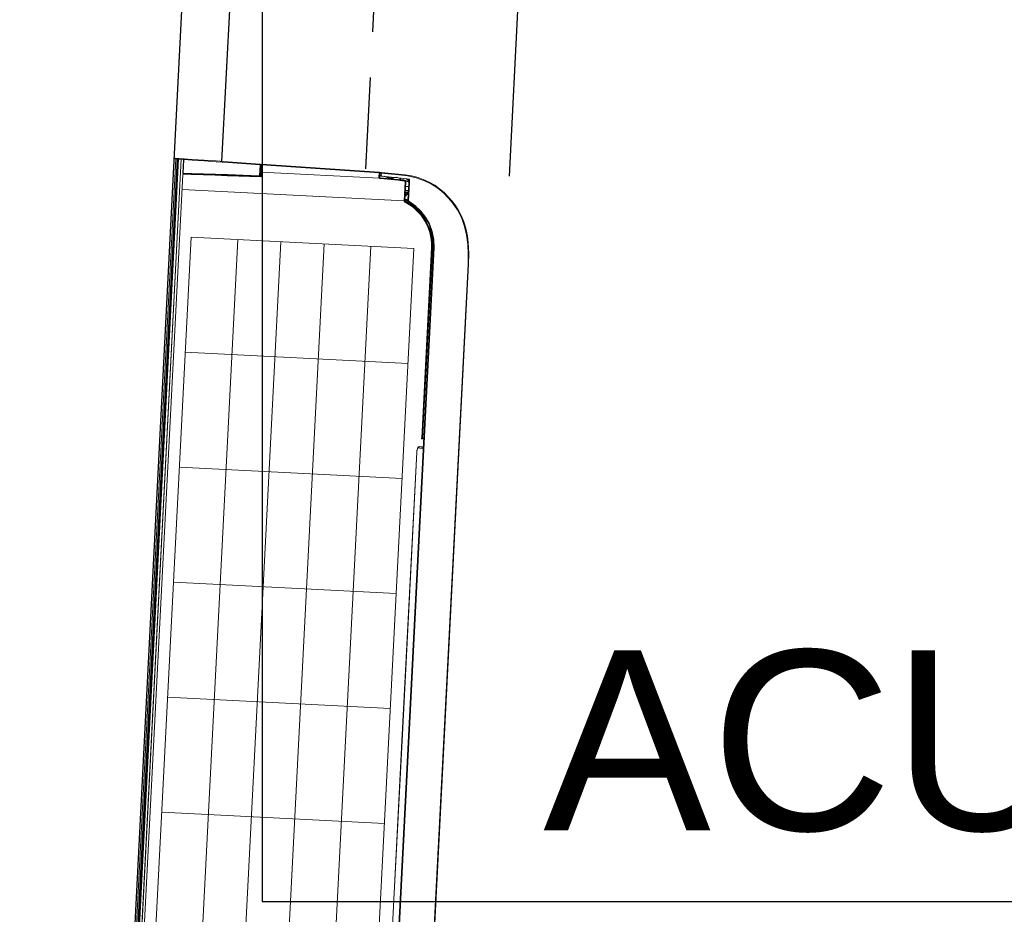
# Model space of a CAD drawing. Header units: centimetres. Extents: x -1062 to 5388, y 1642 to 2943.
# Tile 57 of 90: x 4196 to 4265, y 2503 to 2565. Entities that reach past the tile are written whole.
import ezdxf

# ---------------------------------------------------------------- set-up
doc = ezdxf.new("R2010")
doc.units = ezdxf.units.CM
doc.linetypes.add('HIDDEN', pattern=[9.525, 6.35, -3.175])
doc.layers.add('M-EQPM', color=220, linetype='Continuous', lineweight=25)
for name, color, linetype in [('M-EQPM-IDEN-nr', 5, 'Continuous'), ('M-FREON-LIQUID-NEW', 150, 'Continuous'), ('M-XREF', 252, 'Continuous'), ('P-CONDENSATE', 130, 'Continuous'), ('XREF$0$Meble', 8, 'Continuous'), ('XREF$0$Ściany-2', 8, 'Continuous')]:
    doc.layers.add(name, color=color, linetype=linetype)
doc.layers.add('M-FREON-GAS-NEW', color=240, linetype='HIDDEN', lineweight=25, true_color=0xff003f)
doc.styles.add('Arial', font='txt', dxfattribs={"height": 147.52994})

# ---------------------------------------------------------------- blocks, each defined once
blk = doc.blocks.new('A$C65818201')
at = {"lineweight": 5}
for points in [[(-415.97, 0), (415.97, 0)], [(413.97, 0), (415.97, 0)], [(415.97, 0), (416.03, 0), (416.09, -0.02), (416.13, -0.05), (416.18, -0.09), (416.22, -0.13), (416.25, -0.18), (416.26, -0.24), (416.27, -0.3)], [(415.97, -0.09), (415.97, -0.04), (415.97, -0.01), (415.97, 0)], [(415.96, -0.98), (-414.98, -0.98)], [(-414.96, -2), (415.94, -2)], [(415.93, -2.49), (-414.29, -2.49)], [(-409.11, -4.68), (-408.11, -3.91), (-406.66, -3.14), (-405.08, -2.67), (415.93, -2.51)], [(405.31, -6.5), (-408.39, -6.5)], [(415.92, -3), (-404.98, -3.15), (-406.47, -3.6), (-407.84, -4.32), (-408.34, -4.68)], [(415.89, -4.68), (-405.28, -4.68)], [(415.89, -4.84), (-405.28, -4.84)], [(395.03, -161.1), (395.03, -6.5)], [(405.61, -6.93), (405.61, -6.84), (405.59, -6.76), (405.56, -6.69), (405.53, -6.63), (405.48, -6.57), (405.43, -6.53), (405.37, -6.51), (405.31, -6.5)], [(405.89, -12.21), (405.79, -6.61)], [(406.4, -6.41), (406.34, -6.41), (406.28, -6.43), (406.23, -6.45), (406.18, -6.47), (406.14, -6.51), (406.12, -6.54), (406.1, -6.58), (406.09, -6.63)], [(406.2, -12.36), (406.09, -6.63)], [(406.4, -6.63), (406.34, -6.63), (406.28, -6.63), (406.23, -6.63), (406.18, -6.63), (406.15, -6.63), (406.12, -6.63), (406.1, -6.63), (406.09, -6.63)], [(406.4, -6.41), (415.67, -6.41)], [(406.4, -6.41), (406.4, -6.43), (406.4, -6.46), (406.4, -6.49), (406.4, -6.51), (406.4, -6.54), (406.4, -6.57), (406.4, -6.6), (406.4, -6.63)], [(406.4, -6.63), (406.5, -12.36)], [(415.67, -6.63), (406.4, -6.63)], [(415.67, -6.41), (415.71, -6.41), (415.74, -6.39), (415.78, -6.38), (415.8, -6.36), (415.83, -6.33), (415.85, -6.29), (415.86, -6.26), (415.86, -6.22)], [(415.67, -6.41), (415.67, -6.43), (415.67, -6.46), (415.67, -6.49), (415.67, -6.51), (415.67, -6.54), (415.67, -6.57), (415.67, -6.6), (415.67, -6.63)], [(416.16, -6.43), (416.15, -6.47), (416.12, -6.5), (416.08, -6.54), (416.02, -6.57), (415.94, -6.6), (415.85, -6.61), (415.76, -6.63), (415.67, -6.63)], [(416.16, -6.44), (416.15, -6.54), (416.12, -6.63), (416.08, -6.71), (416.02, -6.78), (415.95, -6.83), (415.86, -6.88), (415.77, -6.9), (415.67, -6.91)], [(415.67, -6.91), (415.67, -6.63)], [(415.86, -6.22), (415.97, -0.29)], [(415.86, -6.22), (415.92, -6.22), (415.98, -6.24), (416.03, -6.26), (416.07, -6.29), (416.11, -6.32), (416.13, -6.35), (416.16, -6.39), (416.16, -6.43)], [(415.86, -6.91), (415.95, -6.9), (416.05, -6.88), (416.13, -6.83), (416.21, -6.77), (416.27, -6.7), (416.32, -6.61), (416.35, -6.52), (416.36, -6.43)], [(415.97, -0.09), (415.99, -0.09), (416.03, -0.09), (416.12, -0.13), (416.2, -0.18), (416.25, -0.27), (416.27, -0.35)], [(415.97, -0.29), (415.97, -0.21), (415.97, -0.14), (415.97, -0.09)], [(415.97, -0.29), (416.03, -0.3), (416.08, -0.31), (416.13, -0.33), (416.17, -0.36), (416.22, -0.38), (416.25, -0.42), (416.26, -0.46), (416.27, -0.5)], [(416.27, -0.5), (416.16, -6.43)], [(416.26, -0.59), (416.16, -6.44)], [(416.16, -6.43), (416.16, -6.44)], [(416.26, -0.59), (416.27, -0.51), (416.27, -0.45), (416.27, -0.39)], [(416.47, -0.59), (416.26, -0.59)], [(416.36, -6.43), (416.26, -12.35)], [(416.27, -0.3), (416.27, -0.3), (416.27, -0.32), (416.27, -0.36)], [(416.27, -0.3), (416.47, -0.3)], [(416.27, -0.36), (416.27, -0.36), (416.27, -0.35)], [(416.27, -0.35), (416.27, -0.4), (416.27, -0.44), (416.27, -0.5)], [(416.27, -0.39), (416.27, -0.36)], [(416.36, -6.43), (416.47, -0.59)], [(416.47, -0.3), (416.47, -0.32), (416.47, -0.38), (416.47, -0.47), (416.47, -0.59)], [(405.61, -6.93), (405.71, -12.36)], [(405.71, -12.21), (405.89, -12.21)], [(405.71, -12.36), (405.86, -20.76), (406, -29.11), (406.15, -37.39)], [(406.33, -37.23), (406.19, -28.95), (406.04, -20.6), (405.89, -12.21)], [(406.19, -12.21), (406.19, -12.21), (406.17, -12.21), (406.14, -12.21), (406.1, -12.21), (406.06, -12.21), (406.01, -12.21), (405.95, -12.21), (405.89, -12.21)], [(406.63, -37.33), (406.49, -29.07), (406.34, -20.73), (406.2, -12.36)], [(406.5, -12.36), (406.43, -12.36), (406.38, -12.36), (406.33, -12.36), (406.28, -12.36), (406.25, -12.36), (406.22, -12.36), (406.2, -12.36), (406.2, -12.36)], [(406.5, -12.36), (406.64, -20.76), (406.79, -29.11), (406.93, -37.39)], [(415.33, -37.39), (415.47, -29.11), (415.61, -20.76), (415.76, -12.36)], [(415.67, -6.91), (415.86, -6.91)], [(415.76, -12.36), (415.86, -6.91)], [(415.76, -12.36), (415.86, -12.36), (415.95, -12.36), (416.04, -12.36), (416.11, -12.36), (416.17, -12.36), (416.22, -12.36), (416.25, -12.36), (416.26, -12.35)], [(416.26, -12.35), (416.11, -20.72), (415.97, -29.04), (415.82, -37.3)], [(-357.74, -169.47), (-357.74, -14.47), (362.26, -14.47)], [(-37.74, -169.47), (-37.74, -14.47)], [(42.26, -169.47), (42.26, -14.47)], [(122.26, -169.47), (122.26, -14.47)], [(202.26, -169.47), (202.26, -14.47)], [(282.26, -169.47), (282.26, -14.47)], [(362.26, -169.47), (362.26, -14.47)], [(406.33, -37.23), (406.14, -37.23)], [(406.15, -37.39), (406.56, -60.8)], [(406.72, -59.45), (406.33, -37.23)], [(406.63, -37.29), (406.63, -37.28), (406.61, -37.27), (406.58, -37.26), (406.55, -37.25), (406.5, -37.24), (406.45, -37.24), (406.39, -37.23), (406.33, -37.23)], [(407.02, -59.51), (406.63, -37.33)], [(406.93, -37.39), (406.87, -37.39), (406.82, -37.39), (406.77, -37.38), (406.72, -37.37), (406.69, -37.37), (406.66, -37.36), (406.64, -37.34), (406.63, -37.33)], [(406.93, -37.39), (407.32, -59.57)], [(414.94, -59.76), (415.33, -37.39)], [(415.33, -37.39), (415.42, -37.39), (415.51, -37.38), (415.61, -37.38), (415.68, -37.37), (415.74, -37.35), (415.79, -37.33), (415.81, -37.31), (415.82, -37.3)], [(415.82, -37.3), (415.43, -59.71)], [(-357.74, -46.97), (362.26, -46.97)], [(406.54, -59.76), (406.79, -59.76)], [(406.79, -60), (406.55, -60)], [(406.55, -60.26), (407.88, -60.26)], [(406.55, -60.5), (414.91, -60.5)], [(414.91, -60.8), (406.56, -60.8)], [(406.79, -59.76), (406.75, -59.66), (406.73, -59.56), (406.72, -59.45)], [(407.02, -59.51), (407.01, -59.5), (407, -59.49), (406.97, -59.48), (406.93, -59.47), (406.89, -59.46), (406.84, -59.46), (406.78, -59.45), (406.72, -59.45)], [(406.79, -59.76), (406.79, -59.81), (406.79, -59.86), (406.79, -59.9), (406.79, -59.94), (406.79, -59.96), (406.79, -59.99), (406.79, -60), (406.79, -60)], [(406.79, -59.76), (406.93, -59.81), (407.1, -59.88), (407.32, -59.97), (407.48, -60), (407.52, -60), (407.52, -60)], [(407.52, -60), (407.52, -60), (407.5, -60), (407.43, -60), (407.24, -60), (407.03, -60), (406.79, -60)], [(407.52, -60), (407.42, -59.99), (407.33, -59.96), (407.24, -59.92), (407.17, -59.86), (407.11, -59.79), (407.06, -59.7), (407.03, -59.61), (407.02, -59.51)], [(407.32, -59.57), (407.26, -59.57), (407.2, -59.56), (407.15, -59.56), (407.11, -59.55), (407.07, -59.55), (407.04, -59.53), (407.02, -59.52), (407.02, -59.51)], [(407.32, -59.57), (407.32, -59.6), (407.33, -59.64), (407.35, -59.67), (407.38, -59.71), (407.41, -59.73), (407.45, -59.75), (407.48, -59.76), (407.52, -59.76)], [(407.52, -59.76), (407.52, -59.81), (407.52, -59.86), (407.52, -59.9), (407.52, -59.94), (407.52, -59.96), (407.52, -59.99), (407.52, -60), (407.52, -60)], [(407.52, -59.76), (414.94, -59.76)], [(414.94, -60), (407.52, -60)], [(407.89, -60.5), (407.88, -60)], [(408.38, -60), (408.39, -60.5)], [(408.94, -60.5), (408.93, -60)], [(409.44, -60.5), (409.43, -60)], [(409.85, -143.06), (409.85, -60.8)], [(409.93, -60), (409.94, -60.5)], [(410.18, -60.5), (410.18, -60)], [(410.69, -60), (410.68, -60.5)], [(411.18, -60), (411.18, -60.5)], [(412.32, -60.5), (412.33, -60)], [(412.82, -60.5), (412.83, -60)], [(412.83, -60), (412.82, -60.5)], [(412.82, -60.5), (412.82, -60.5)], [(413.12, -60.5), (413.11, -60.5), (413.1, -60.5)], [(413.12, -60.5), (413.13, -60)], [(413.43, -60), (413.42, -60.5)], [(413.48, -142.63), (414.91, -60.8)], [(413.82, -60.5), (413.81, -60)], [(415.42, -60.8), (413.98, -142.73)], [(414.11, -60), (414.12, -60.5)], [(414.91, -60.5), (414.99, -60.51), (415.05, -60.54), (415.1, -60.57), (415.15, -60.61), (415.2, -60.71), (415.21, -60.8)], [(414.91, -60.5), (414.91, -60.52), (414.91, -60.59), (414.91, -60.69), (414.91, -60.8)], [(414.91, -60.8), (415.01, -60.8), (415.11, -60.8), (415.19, -60.8), (415.27, -60.8), (415.33, -60.8), (415.38, -60.8), (415.4, -60.8), (415.42, -60.8)], [(414.94, -59.76), (415.03, -59.76), (415.13, -59.76), (415.21, -59.76), (415.29, -59.75), (415.35, -59.74), (415.4, -59.73), (415.43, -59.72), (415.43, -59.71)], [(414.94, -59.76), (414.94, -59.81), (414.94, -59.86), (414.94, -59.9), (414.94, -59.94), (414.94, -59.96), (414.94, -59.99), (414.94, -60), (414.94, -60)], [(415.13, -60), (415.13, -60), (415.12, -60), (415.1, -60), (415.08, -60), (415.04, -60), (415.01, -60), (414.98, -60), (414.94, -60)], [(415.43, -59.71), (415.43, -59.76), (415.41, -59.82), (415.38, -59.87), (415.35, -59.92), (415.3, -59.95), (415.25, -59.98), (415.19, -60), (415.13, -60)], [(-357.74, -76.97), (362.26, -76.97)], [(-357.74, -106.97), (362.26, -106.97)], [(-357.74, -139.47), (362.26, -139.47)], [(409.07, -156.03), (409.67, -143.6)], [(410.17, -143.51), (409.57, -155.94)], [(410.67, -142.63), (410.48, -142.64), (410.29, -142.7), (410.12, -142.79), (409.97, -142.91), (409.85, -143.06), (409.75, -143.22), (409.69, -143.41), (409.67, -143.6)], [(409.67, -143.6), (409.77, -143.6), (409.86, -143.6), (409.95, -143.59), (410.03, -143.58), (410.09, -143.56), (410.13, -143.55), (410.16, -143.53), (410.17, -143.51)], [(410.17, -143.51), (410.19, -143.37), (410.29, -143.2), (410.44, -143.08), (410.62, -143.03), (410.67, -143.03)], [(410.67, -143.03), (410.67, -143.03), (410.67, -143), (410.67, -142.96), (410.67, -142.9), (410.67, -142.82), (410.67, -142.73), (410.67, -142.63)], [(410.67, -142.63), (413.48, -142.63)], [(410.67, -143.03), (413.68, -143.03)], [(411.12, -146.57), (411.18, -143.03)], [(411.45, -144.67), (411.48, -143.03)], [(411.97, -143.03), (411.95, -144.18)], [(413.32, -143.71), (413.32, -143.03)], [(413.68, -143.02), (413.68, -143.03), (413.67, -143.02), (413.65, -142.99), (413.63, -142.94), (413.6, -142.88), (413.56, -142.8), (413.53, -142.72), (413.48, -142.63)], [(413.98, -142.73), (413.97, -142.74), (413.95, -142.75), (413.9, -142.75), (413.84, -142.74), (413.77, -142.72), (413.68, -142.7), (413.59, -142.66), (413.48, -142.63)], [(413.98, -142.73), (413.98, -142.78), (413.96, -142.84), (413.93, -142.89), (413.89, -142.93), (413.85, -142.97), (413.8, -143), (413.74, -143.01), (413.68, -143.02)], [(413.81, -144.18), (413.81, -142.98)], [(413.98, -142.73), (413.96, -144.18)], [(410.31, -151.82), (410.24, -151.49), (410.18, -151.16), (410.15, -150.82), (410.15, -150.48), (410.17, -150.14), (410.21, -149.81), (410.27, -149.47), (410.36, -149.14)], [(410.55, -149.2), (410.47, -149.52), (410.41, -149.84), (410.37, -150.16), (410.35, -150.49), (410.36, -150.81), (410.38, -151.14), (410.43, -151.46), (410.5, -151.78)], [(410.36, -149.14), (411.44, -145.5)], [(410.36, -149.14), (410.36, -149.15), (410.37, -149.15), (410.39, -149.16), (410.41, -149.16), (410.44, -149.17), (410.47, -149.18), (410.51, -149.19), (410.55, -149.2)], [(411.42, -146.25), (410.55, -149.2)], [(411.45, -144.67), (410.87, -155.96)], [(411.95, -144.18), (411.86, -144.19), (411.76, -144.22), (411.68, -144.26), (411.6, -144.33), (411.54, -144.4), (411.49, -144.49), (411.46, -144.57), (411.45, -144.67)], [(413.46, -144.18), (411.95, -144.18)], [(412.87, -156.1), (413.46, -144.18)], [(413.32, -143.71), (413.41, -143.72), (413.51, -143.75), (413.59, -143.79), (413.67, -143.85), (413.73, -143.92), (413.78, -144), (413.81, -144.09), (413.81, -144.18)], [(413.62, -144.17), (413.5, -144.1), (413.33, -143.84), (413.32, -143.71)], [(413.96, -144.18), (413.37, -156)], [(413.46, -144.18), (413.51, -144.18), (413.57, -144.18), (413.62, -144.17)], [(413.81, -144.18), (413.73, -144.17), (413.62, -144.17)], [(413.81, -144.18), (413.88, -144.18), (413.92, -144.18), (413.95, -144.18), (413.96, -144.18)], [(413.37, -156), (413.37, -156), (413.14, -160.67), (412.57, -165.31), (411.6, -170.01), (410.19, -174.6), (408.69, -178.24), (406.88, -181.76), (404.7, -185.2), (402.21, -188.45), (396.71, -194.15), (393.59, -196.75), (390.25, -199.09), (386.47, -201.29), (382.49, -203.14), (378.22, -204.69), (373.85, -205.89), (372.78, -206.14), (368.44, -206.94), (360.95, -207.76), (353.37, -208)], [(353.37, -207.61), (360.21, -207.41), (367.02, -206.75), (373.74, -205.51), (379.4, -203.86), (384.86, -201.62), (389.99, -198.77), (396.32, -193.94), (401.83, -188.23), (404.98, -183.97), (407.64, -179.37), (409.72, -174.52), (411.46, -168.52), (412.47, -162.34), (412.87, -156.1)], [(408.74, -160.66), (408.91, -159.13), (409.02, -157.58), (409.07, -156.03)], [(409.07, -156.03), (409.17, -156.03), (409.26, -156.03), (409.35, -156.02), (409.42, -156.01), (409.48, -155.99), (409.53, -155.98), (409.56, -155.96), (409.57, -155.94)], [(409.57, -155.94), (409.51, -157.5), (409.41, -159.06), (409.24, -160.63)], [(409.53, -157.12), (410.83, -157.35)], [(410.41, -152.2), (410.02, -152.2)], [(410.03, -151.7), (410.28, -151.7)], [(410.87, -155.96), (410.24, -164.01)], [(410.31, -151.82), (410.31, -151.82), (410.33, -151.82), (410.34, -151.81), (410.37, -151.81), (410.4, -151.8), (410.43, -151.79), (410.47, -151.78), (410.5, -151.78)], [(411.26, -155.5), (410.31, -151.82)], [(410.5, -151.78), (411.27, -154.75)], [(413.37, -156), (413.36, -156.02), (413.33, -156.04), (413.29, -156.06), (413.22, -156.07), (413.15, -156.09), (413.06, -156.09), (412.97, -156.09), (412.87, -156.1)], [(363.5, -181.61), (367.01, -181.42), (370.47, -180.87), (373.86, -179.96), (377.14, -178.7), (380.26, -177.11), (383.21, -175.19), (385.93, -172.98), (388.41, -170.5), (390.62, -167.77), (392.53, -164.83), (394.12, -161.7)], [(394.57, -161.8), (392.96, -164.98), (391.03, -167.97), (388.79, -170.74), (386.27, -173.25), (383.5, -175.5), (380.52, -177.44), (377.34, -179.06), (374.02, -180.34), (370.58, -181.26), (367.06, -181.82), (363.5, -182)], [(394.39, -162.85), (393.22, -165.07), (391.27, -168.08), (389.01, -170.87), (386.47, -173.42), (383.68, -175.68), (380.67, -177.64), (377.46, -179.27), (374.11, -180.56), (370.64, -181.49), (367.09, -182.06), (364.23, -182.24)], [(391.45, -169.08), (394.61, -164.05)], [(394.12, -161.7), (394.21, -161.53), (394.34, -161.39), (394.49, -161.27), (394.66, -161.18), (394.84, -161.13), (395.03, -161.1)], [(394.12, -161.7), (394.21, -161.74), (394.28, -161.76), (394.36, -161.79), (394.43, -161.81), (394.49, -161.82), (394.53, -161.82), (394.56, -161.81), (394.57, -161.8)], [(394.85, -161.86), (394.39, -162.85)], [(395.03, -161.5), (394.93, -161.51), (394.85, -161.54), (394.76, -161.58), (394.68, -161.64), (394.62, -161.72), (394.57, -161.8)], [(394.85, -161.86), (394.8, -161.84), (394.75, -161.82), (394.71, -161.81), (394.66, -161.8), (394.63, -161.79), (394.6, -161.79), (394.58, -161.8), (394.57, -161.8)], [(395.3, -163.52), (395.14, -163.57), (394.98, -163.65), (394.83, -163.76), (394.71, -163.89), (394.61, -164.05)], [(394.61, -164.05), (394.78, -163.81)], [(394.61, -164.05), (394.61, -164.06), (394.62, -164.08), (394.64, -164.1), (394.67, -164.13), (394.71, -164.16), (394.75, -164.2), (394.8, -164.23), (394.86, -164.27)], [(394.78, -163.81), (394.78, -163.82), (394.77, -163.85), (394.78, -163.89), (394.79, -163.93), (394.82, -163.98), (394.86, -164.03), (394.9, -164.09), (394.95, -164.14)], [(394.78, -163.81), (395.04, -163.61), (395.08, -163.59)], [(395.03, -161.74), (395, -161.75), (394.96, -161.76), (394.93, -161.78), (394.89, -161.8), (394.87, -161.83), (394.85, -161.86)], [(394.95, -164.14), (394.86, -164.27)], [(395.24, -164.04), (395.2, -164.05), (394.95, -164.14)], [(394.95, -164.35), (394.95, -164.14)], [(395.02, -163.39), (394.98, -163.69)], [(395.43, -164.01), (395.34, -164.01), (395.26, -164.03), (395.17, -164.08), (395.1, -164.13), (395.04, -164.2), (394.99, -164.27)], [(395.02, -163.39), (395.32, -162.33), (395.47, -161.74)], [(395.5, -163.43), (395.49, -163.44), (395.46, -163.45), (395.4, -163.45), (395.34, -163.45), (395.27, -163.44), (395.2, -163.43), (395.12, -163.41), (395.02, -163.39)], [(395.03, -161.1), (395.03, -161.19), (395.03, -161.26), (395.03, -161.33), (395.03, -161.39), (395.03, -161.44), (395.03, -161.47), (395.03, -161.5), (395.03, -161.5)], [(395.03, -161.1), (408.25, -161.1)], [(395.03, -161.74), (395.03, -161.69), (395.03, -161.65), (395.03, -161.61), (395.03, -161.57), (395.03, -161.54), (395.03, -161.52), (395.03, -161.51), (395.03, -161.5)], [(408.25, -161.5), (395.03, -161.5)], [(395.47, -161.74), (395.03, -161.74)], [(395.08, -163.59), (395.17, -163.56)], [(395.08, -163.59), (395.08, -163.6), (395.09, -163.63), (395.09, -163.67), (395.12, -163.73), (395.14, -163.8), (395.17, -163.87), (395.2, -163.96), (395.24, -164.04)], [(395.17, -163.56), (395.3, -163.52)], [(395.17, -163.56), (395.17, -163.57), (395.19, -163.59), (395.2, -163.64), (395.22, -163.69), (395.25, -163.76), (395.27, -163.84), (395.31, -163.92), (395.33, -164.01)], [(395.3, -163.52), (395.37, -163.51), (395.43, -163.51), (395.5, -163.51)], [(395.3, -163.52), (395.3, -163.53), (395.31, -163.56), (395.32, -163.6), (395.33, -163.66), (395.34, -163.74), (395.36, -163.82), (395.38, -163.91), (395.4, -164.01)], [(395.5, -163.99), (395.46, -163.99), (395.43, -164), (395.4, -164.01)], [(395.43, -164.01), (410.24, -164.01)], [(395.47, -161.74), (395.47, -161.69), (395.47, -161.65), (395.47, -161.61), (395.47, -161.57), (395.47, -161.54), (395.47, -161.52), (395.47, -161.51), (395.47, -161.5)], [(395.54, -161.74), (395.47, -161.74)], [(396.02, -161.5), (395.79, -162.36), (395.5, -163.43)], [(395.5, -163.51), (407.63, -163.51)], [(395.5, -163.51), (395.5, -163.51), (395.5, -163.54), (395.5, -163.59), (395.5, -163.65), (395.5, -163.72), (395.5, -163.81), (395.5, -163.9), (395.5, -163.99)], [(407.63, -163.99), (395.5, -163.99)], [(395.91, -161.5), (395.85, -161.57), (395.7, -161.68), (395.54, -161.74)], [(395.54, -161.74), (395.54, -161.68), (395.54, -161.64), (395.54, -161.6), (395.55, -161.57), (395.55, -161.54), (395.56, -161.52), (395.57, -161.51), (395.57, -161.5)], [(395.63, -163.51), (396.23, -161.5)], [(396.52, -161.5), (395.92, -163.51)], [(398.48, -161.5), (398.48, -162.14)], [(398.6, -162.15), (398.48, -162.14)], [(398.6, -162.15), (400.07, -161.65)], [(399.62, -162.6), (399.47, -162.44), (399.24, -162.31), (398.95, -162.21), (398.6, -162.15)], [(399.58, -163.14), (399.36, -163.51)], [(399.58, -163.14), (399.66, -162.95), (399.67, -162.77), (399.62, -162.6)], [(400.72, -162.75), (399.58, -163.14)], [(400.58, -162.28), (399.62, -162.6)], [(400.07, -161.59), (400, -161.5)], [(400.07, -161.59), (400.24, -161.56), (400.41, -161.56), (400.57, -161.59), (400.71, -161.65), (400.81, -161.73), (400.82, -161.75)], [(400.07, -161.59), (400.26, -161.6), (400.44, -161.63), (400.61, -161.69), (400.75, -161.78), (400.86, -161.88), (400.94, -162.01), (400.97, -162.14)], [(400.07, -161.65), (400.07, -161.59)], [(400.07, -161.65), (400.25, -161.71), (400.43, -161.8), (400.59, -161.91), (400.74, -162.04), (400.85, -162.18), (400.92, -162.32), (400.97, -162.46)], [(400.07, -161.65), (400.22, -161.78), (400.36, -161.93), (400.48, -162.1), (400.58, -162.28)], [(400.58, -162.28), (400.58, -162.28)], [(400.97, -162.5), (400.88, -162.4), (400.71, -162.31), (400.58, -162.28)], [(400.58, -162.28), (400.65, -162.44), (400.7, -162.6), (400.72, -162.75)], [(400.82, -161.75), (400.63, -161.5)], [(400.72, -162.75), (400.77, -162.72), (400.81, -162.7), (400.85, -162.67), (400.88, -162.64), (400.91, -162.6), (400.94, -162.57), (400.95, -162.53), (400.97, -162.5)], [(400.73, -162.8), (400.73, -162.78), (400.73, -162.76), (400.72, -162.75)], [(400.98, -162.56), (400.97, -162.6), (400.96, -162.63), (400.94, -162.67), (400.91, -162.7), (400.87, -162.73), (400.83, -162.76), (400.78, -162.78), (400.73, -162.8)], [(400.73, -163.51), (400.73, -162.8)], [(400.97, -162.1), (400.88, -161.84), (400.81, -161.76)], [(400.97, -162.14), (400.97, -162.11), (400.97, -162.1)], [(400.98, -162.19), (400.98, -162.17), (400.97, -162.1)], [(400.98, -162.19), (400.98, -162.18), (400.98, -162.16), (400.97, -162.14)], [(400.97, -162.46), (400.97, -162.49), (400.98, -162.53), (400.98, -162.56)], [(400.97, -162.5), (400.97, -162.49), (400.97, -162.49), (400.97, -162.49), (400.97, -162.48), (400.97, -162.48), (400.97, -162.47), (400.97, -162.46)], [(400.98, -162.56), (400.97, -162.5)], [(400.98, -162.19), (400.98, -162.56)], [(400.98, -162.56), (400.98, -163.51)], [(401.98, -163.51), (401.98, -163.21), (401.98, -161.74), (401.98, -161.5)], [(402.27, -161.5), (402.27, -161.68), (402.27, -163.09), (402.27, -163.51)], [(405.04, -163.51), (405.02, -162.88), (405.02, -161.88), (405.01, -161.5)], [(405.07, -161.5), (405.1, -163.51)], [(407.63, -163.51), (408.18, -163.45), (408.71, -163.3), (409.21, -163.06), (409.65, -162.72), (410.03, -162.31), (410.32, -161.83), (410.52, -161.31), (410.52, -161.31)], [(410.43, -162.6), (409.99, -163.08), (409.48, -163.47), (408.9, -163.76), (408.27, -163.93), (407.63, -163.99)], [(407.63, -163.51), (407.63, -163.51), (407.63, -163.54), (407.63, -163.59), (407.63, -163.65), (407.63, -163.72), (407.63, -163.81), (407.63, -163.9), (407.63, -163.99)], [(408.25, -161.5), (408.42, -161.49), (408.6, -161.44), (408.76, -161.36), (408.91, -161.25), (409.03, -161.12), (409.14, -160.97), (409.2, -160.8), (409.24, -160.63)], [(408.74, -160.66), (408.72, -160.75), (408.69, -160.84), (408.64, -160.91), (408.58, -160.98), (408.51, -161.03), (408.42, -161.07), (408.34, -161.1), (408.25, -161.1)], [(408.25, -161.5), (408.25, -161.5), (408.25, -161.47), (408.25, -161.44), (408.25, -161.39), (408.25, -161.33), (408.25, -161.26), (408.25, -161.19), (408.25, -161.1)], [(408.3, -163.43), (408.63, -161.43)], [(408.74, -160.66), (408.84, -160.68), (408.93, -160.68), (409.02, -160.68), (409.09, -160.68), (409.15, -160.67), (409.2, -160.66), (409.23, -160.64), (409.24, -160.63)], [(409.24, -160.63), (408.84, -163.25)], [(409.26, -160.47), (409.28, -160.46), (409.35, -160.4), (409.41, -160.32), (409.46, -160.24), (409.49, -160.15), (409.5, -160.05)], [(409.5, -160.05), (409.49, -160.05), (409.46, -160.05), (409.41, -160.05), (409.35, -160.05), (409.31, -160.05)], [(409.54, -157.63), (409.5, -160.05)], [(410.81, -157.86), (409.51, -157.63)], [(410.19, -162.05), (410.14, -162.15), (409.74, -162.63)], [(-357.74, -169.47), (362.26, -169.47)], [(394.99, -164.27), (392.05, -168.91), (388.5, -173), (384.41, -176.5), (379.87, -179.34), (374.7, -181.57), (369.22, -182.98), (363.5, -183.5)], [(364.2, -183), (365.19, -182.96), (369.12, -182.55), (374.74, -181.14), (380.06, -178.84), (384.91, -175.69), (389.16, -171.8), (391.45, -169.08)], [(391.45, -169.08), (391.44, -169.09), (391.45, -169.12), (391.47, -169.15), (391.5, -169.18), (391.54, -169.22), (391.59, -169.27), (391.64, -169.32), (391.71, -169.37)], [(394.86, -164.27), (391.71, -169.37)], [(-365.51, -183), (363.5, -183)], [(363.5, -183.49), (-365.51, -183.49)], [(363.5, -183.5), (-365.51, -183.5)], [(-281.97, -178.7), (-85.63, -178.7)], [(-281.97, -178.77), (-85.63, -178.77)], [(-85.63, -178.7), (24.68, -178.7)], [(-85.63, -178.77), (24.68, -178.77)], [(24.68, -178.7), (221.03, -178.7)], [(24.68, -178.77), (221.03, -178.77)], [(221.03, -178.7), (221.03, -178.75), (221.03, -178.77)], [(221.03, -178.7), (222.35, -178.79), (223.52, -179.02), (224.41, -179.37), (224.93, -179.8), (225.04, -180.1)], [(221.03, -178.77), (221.76, -178.8)], [(221.76, -178.8), (221.89, -178.81), (222.82, -178.94), (223.56, -179.14), (223.96, -179.33), (224.11, -179.43), (224.1, -179.42)], [(224.03, -183), (224.03, -182.14), (224.03, -180.75), (224.03, -179.16)], [(225.04, -180.1), (224.84, -180.08), (224.65, -180.03), (224.48, -179.94), (224.32, -179.82), (224.2, -179.68), (224.11, -179.52), (224.07, -179.41)], [(225.04, -180.1), (225.04, -181.71), (225.04, -183)], [(230.49, -183), (230.5, -182.15)], [(230.5, -182.15), (230.5, -181.99), (230.51, -181.86), (230.51, -181.74), (230.52, -181.64), (230.53, -181.57), (230.53, -181.52), (230.54, -181.51)], [(231, -182.24), (230.91, -182.24), (230.81, -182.23), (230.73, -182.22), (230.66, -182.22), (230.59, -182.2), (230.55, -182.18), (230.52, -182.16), (230.5, -182.15)], [(231.04, -182), (230.94, -181.99), (230.85, -181.97), (230.76, -181.92), (230.69, -181.86), (230.63, -181.78), (230.58, -181.69), (230.55, -181.6), (230.54, -181.51)], [(230.54, -181.51), (230.67, -181.51)], [(231.17, -182), (231.07, -181.99), (230.98, -181.97), (230.89, -181.92), (230.81, -181.86), (230.75, -181.78), (230.7, -181.69), (230.68, -181.6), (230.67, -181.51)], [(231.17, -181.61), (231.07, -181.6), (230.98, -181.6), (230.9, -181.59), (230.82, -181.58), (230.76, -181.56), (230.71, -181.54), (230.68, -181.52), (230.67, -181.51)], [(231.04, -182), (231.03, -182.01), (231.03, -182.03), (231.02, -182.06), (231.01, -182.09), (231.01, -182.14), (231, -182.19), (231, -182.24)], [(231, -182.24), (231, -183)], [(363.5, -182.24), (231, -182.24)], [(231.17, -182), (231.04, -182)], [(231.17, -181.61), (231.17, -181.69), (231.17, -181.76), (231.17, -181.83), (231.17, -181.89), (231.17, -181.94), (231.17, -181.98), (231.17, -181.99), (231.17, -182)], [(231.17, -181.61), (363.5, -181.61)], [(363.5, -182), (231.17, -182)], [(363.5, -181.61), (363.5, -181.69), (363.5, -181.76), (363.5, -181.83), (363.5, -181.89), (363.5, -181.94), (363.5, -181.98), (363.5, -181.99), (363.5, -182)], [(363.5, -182.24), (363.5, -182.19), (363.5, -182.15), (363.5, -182.11), (363.5, -182.07), (363.5, -182.04), (363.5, -182.02), (363.5, -182.01), (363.5, -182)], [(364.23, -182.24), (363.5, -182.24)], [(366.1, -182.91), (363.5, -183)], [(363.5, -183), (364.2, -183)], [(363.5, -183), (363.5, -183.04), (363.5, -183.15), (363.5, -183.31), (363.5, -183.49)], [(363.5, -183.49), (363.5, -183.5)], [(364.21, -183.49), (363.5, -183.49)], [(364.2, -183), (364.2, -183.01), (364.2, -183.04), (364.2, -183.08), (364.21, -183.14), (364.21, -183.22), (364.21, -183.3), (364.21, -183.39), (364.21, -183.49)], [(-355.37, -207.61), (353.37, -207.61)], [(353.37, -208), (-355.37, -208)], [(353.37, -208), (353.37, -208), (353.37, -207.97), (353.37, -207.94), (353.37, -207.89), (353.37, -207.83), (353.37, -207.76), (353.37, -207.69), (353.37, -207.61)]]:
    blk.add_lwpolyline(points, dxfattribs=at)
blk = doc.blocks.new('XREF$0$F04148_EN_Teacher-Desk - Gray with Green-888308-Aranżacja_01')
at = {"layer": 'XREF$0$Meble'}
for p, q in [((60, 40), (-60, 40)), ((60, -40), (60, 40))]:
    blk.add_line(p, q, dxfattribs=at)
blk = doc.blocks.new('XREF')
at = {"layer": 'XREF$0$Ściany-2'}
blk.add_line((-803.539, 2346.076), (-786.307, 2682.076), dxfattribs=at)
at = {"layer": 'XREF$0$Meble', "rotation": 180}
blk.add_blockref('XREF$0$F04148_EN_Teacher-Desk - Gray with Green-888308-Aranżacja_01', (-726.683, 2544.021), dxfattribs=at)

msp = doc.modelspace()

# ---------------------------------------------------------------- linework, layer by layer
at = {"layer": 'M-FREON-GAS-NEW'}
msp.add_line((4220.506, 2554.929), (4226.002, 2662.076), dxfattribs=at)
at = {"layer": 'M-FREON-LIQUID-NEW'}
msp.add_line((4210.52, 2555.441), (4216.501, 2672.076), dxfattribs=at)
at = {"layer": 'P-CONDENSATE'}
msp.add_line((4230.493, 2554.417), (4235.502, 2652.076), dxfattribs=at)

# ---------------------------------------------------------------- block references
at = {"layer": 'M-EQPM', "xscale": 0.1, "yscale": 0.1, "zscale": 0.1, "rotation": 87.06409976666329}
msp.add_blockref('A$C65818201', (4205.077, 2514.076), dxfattribs=at)
at = {"layer": 'M-XREF'}
msp.add_blockref('XREF', (5000, 0), dxfattribs=at)

# ---------------------------------------------------------------- texts
at = {"layer": 'M-EQPM-IDEN-nr', "insert": (4232.848, 2521.467), "char_height": 12.5, "width": 144.30375, "attachment_point": 1, "style": 'Arial'}
msp.add_mtext('{\\fArial CE|b0|i0|c238|p34;ACU-203}', dxfattribs=at)

doc.saveas('drawing.dxf')
